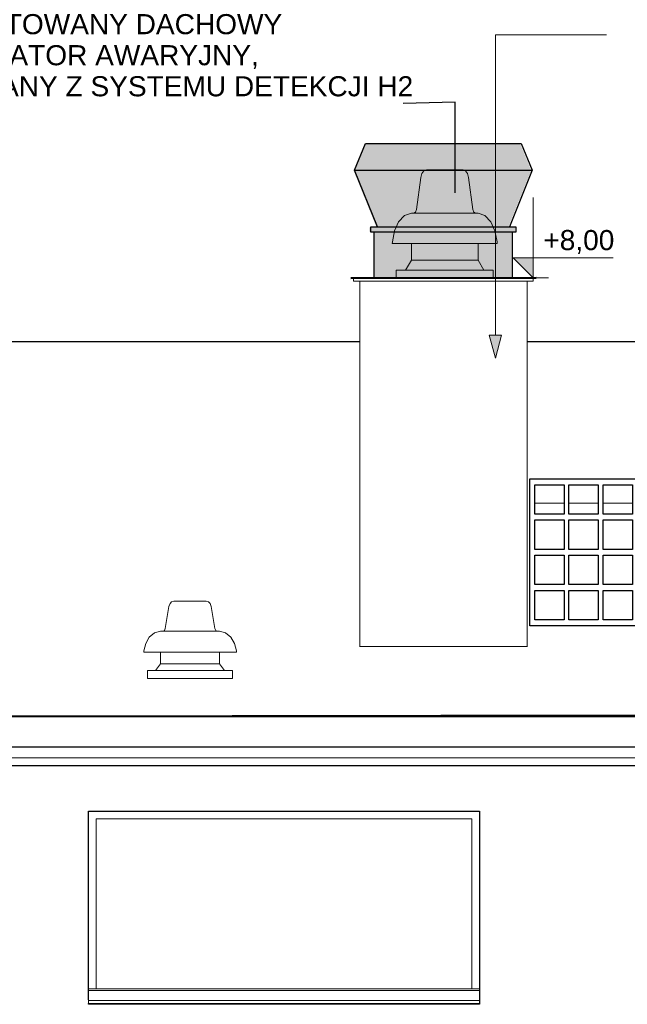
# Model space of a CAD drawing. Header units: centimetres. Extents: x -1412 to 8451, y -353 to 1224.
# Tile 14 of 24: x 2367 to 2760, y 402 to 1040. Entities that reach past the tile are written whole.
import ezdxf

# ---------------------------------------------------------------- set-up
doc = ezdxf.new("R2010")
doc.units = ezdxf.units.CM
doc.header["$MEASUREMENT"] = 0
for name, color, linetype, lineweight in [('0_Nr_pióra__11', 7, 'Continuous', 0), ('199-Z Wymiary i opisy_Nr_pióra__235', 5, 'Continuous', 0), ('280-A Dachy Powłoki_Nr_pióra__13', 7, 'Continuous', 20), ('299-A Wymiary Opisy_Nr_pióra__11', 7, 'Continuous', 0), ('420-K Ściany_Nr_pióra__13', 7, 'Continuous', 25), ('450-K Belki_Nr_pióra__13', 7, 'Continuous', 25), ('520-I Went_Klim_Nr_pióra__12', 7, 'Continuous', 13), ('530 - Rynny i rury spustowe_Nr_pióra__4', 7, 'Continuous', 20), ('Nowe_0_Nr_pióra__13', 7, 'Continuous', 25), ('Nowe_0_Nr_pióra__15', 7, 'Continuous', 50), ('Nowe_199-Z Wymiary i opisy_Nr_pióra__235', 5, 'Continuous', 0), ('Nowe_420 - Wełna mineralna_Nr_pióra__11', 7, 'Continuous', 0), ('Nowe_440-K Słupy stalowe_Nr_pióra__12', 7, 'Continuous', 13), ('Nowe_440-K Słupy stalowe_Nr_pióra__28', 7, 'Continuous', 20), ('Nowe_520-I Went_Klim_Nr_pióra__1', 7, 'Continuous', 20), ('Nowe_Okna Archicada_Nr_pióra__13', 7, 'Continuous', 25), ('Okna Archicada_Nr_pióra__13', 7, 'Continuous', 25), ('Okna Archicada_Nr_pióra__3', 7, 'Continuous', 20)]:
    doc.layers.add(name, color=color, linetype=linetype, lineweight=lineweight)
for name, color, linetype, lineweight, true_color in [('0_Nr_pióra__92', 7, 'Continuous', 20, 0xdfdfdf), ('280-A Dachy Powłoki_Nr_pióra__92', 7, 'Continuous', 20, 0xdfdfdf), ('Okna Archicada_Nr_pióra__49', 7, 'Continuous', 20, 0xcfd8da)]:
    doc.layers.add(name, color=color, linetype=linetype, lineweight=lineweight, true_color=true_color)
for name, color, linetype in [('199-Z Wymiary i opisy', 7, 'Continuous'), ('280-A Dachy Powłoki', 7, 'Continuous'), ('299-A Wymiary Opisy', 7, 'Continuous'), ('420-K Ściany', 7, 'Continuous'), ('520-I Went_Klim', 7, 'Continuous'), ('530 - Rynny i rury spustowe', 7, 'Continuous'), ('Nowe_420 - Wełna mineralna', 7, 'Continuous'), ('Nowe_440-K Słupy stalowe', 7, 'Continuous'), ('Nowe_520-I Went_Klim', 7, 'Continuous'), ('Nowe_Okna Archicada', 7, 'Continuous'), ('Okna Archicada', 7, 'Continuous')]:
    doc.layers.add(name, color=color, linetype=linetype)
doc.styles.add('STYL_AUTOMATYCZNY_1', font='arial.ttf')
doc.dimstyles.new('STYL_AUTOMATYCZNY__3', dxfattribs={"dimtxt": 0.18, "dimasz": 14.592, "dimexe": 0.18, "dimexo": 0.0625, "dimgap": 0, "dimtad": 0, "dimtih": 1, "dimtoh": 1, "dimdec": 4, "dimzin": 0, "dimdsep": 46, "dimcen": 0.09, "dimadec": 0, "dimazin": 0, "dimtfac": 1, "dimtdec": 4, "dimtmove": 0, "dimatfit": 3, "dimldrblk": 'ARROWHEAD_5', "dimfxl": 0, "dimtolj": 1, "dimtzin": 0, "dimarcsym": 0})

# ---------------------------------------------------------------- blocks, each defined once
blk = doc.blocks.new('ElemPrzekroju_100_2', base_point=(4814.55, 72.46))
at = {"layer": '420-K Ściany_Nr_pióra__13', "color": 7, "linetype": 'Continuous', "lineweight": 25}
for p, q in [((2586.82, 831.13), (1745.62, 831.13)), ((3187.41, 831.13), (2695.18, 831.13))]:
    blk.add_line(p, q, dxfattribs=at)
blk = doc.blocks.new('ElemPrzekroju_101_2', base_point=(4814.55, 72.46))
at = {"layer": '280-A Dachy Powłoki_Nr_pióra__13', "color": 7, "linetype": 'Continuous', "lineweight": 25}
blk.add_line((1807.83, 589.16), (4754.62, 589.16), dxfattribs=at)
blk = doc.blocks.new('ElemPrzekroju_118_2', base_point=(4814.55, 72.46))
at = {"layer": '280-A Dachy Powłoki_Nr_pióra__92', "color": 254, "linetype": 'Continuous', "lineweight": 20, "true_color": 0xdfdfdf}
for p, q in [((2719.1, 726.77), (2700.12, 726.77)), ((2741.21, 726.77), (2722.23, 726.77)), ((2763.32, 726.77), (2744.34, 726.77))]:
    blk.add_line(p, q, dxfattribs=at)
blk = doc.blocks.new('ElemPrzekroju_125_2', base_point=(4814.55, 72.46))
at = {"layer": '280-A Dachy Powłoki_Nr_pióra__92', "color": 254, "linetype": 'Continuous', "lineweight": 20, "true_color": 0xdfdfdf}
blk.add_line((4754.61, 592.22), (2369.47, 589.22), dxfattribs=at)
blk = doc.blocks.new('ElemPrzekroju_126_2', base_point=(4814.55, 72.46))
at = {"layer": '530 - Rynny i rury spustowe_Nr_pióra__4', "color": 7, "linetype": 'Continuous', "lineweight": 20}
for p, q in [((4756.41, 568.85), (1807.9, 568.85)), ((4479.23, 561.85), (2081.35, 561.85))]:
    blk.add_line(p, q, dxfattribs=at)
blk = doc.blocks.new('ElemPrzekroju_127_2', base_point=(4814.55, 72.46))
at = {"layer": '420-K Ściany_Nr_pióra__13', "color": 7, "linetype": 'Continuous', "lineweight": 25}
blk.add_line((4479.23, 556.8), (2081.35, 556.8), dxfattribs=at)
blk = doc.blocks.new('ElemPrzekroju_135_2', base_point=(4814.55, 72.46))
at = {"layer": 'Okna Archicada_Nr_pióra__13', "color": 7, "linetype": 'Continuous', "lineweight": 25}
for p, q in [((2411.27, 405.46), (2411.27, 527.46)), ((2411.27, 527.46), (2664.27, 527.46)), ((2664.27, 527.46), (2664.27, 402.46)), ((2411.27, 402.46), (2411.27, 402.89)), ((2664.27, 402.46), (2411.27, 402.46))]:
    blk.add_line(p, q, dxfattribs=at)
at = {"layer": 'Okna Archicada_Nr_pióra__3', "color": 7, "linetype": 'Continuous', "lineweight": 20}
for p, q in [((2411.31, 527.46), (2411.31, 522.46)), ((2411.31, 522.46), (2411.31, 412.46)), ((2416.31, 412.46), (2416.31, 522.46)), ((2416.31, 412.46), (2416.31, 522.46)), ((2416.31, 522.46), (2659.31, 522.46)), ((2659.31, 522.46), (2659.31, 412.46)), ((2411.31, 411.46), (2411.27, 405.46)), ((2411.31, 412.46), (2411.31, 411.46)), ((2411.31, 412.46), (2664.27, 412.46)), ((2411.31, 411.46), (2664.27, 411.46)), ((2411.27, 405.46), (2411.26, 404.89)), ((2411.26, 404.89), (2411.26, 402.89)), ((2411.26, 404.89), (2664.26, 404.89)), ((2411.26, 402.89), (2664.26, 402.89)), ((2411.31, 402.89), (2411.31, 402.46)), ((2664.27, 405.46), (2664.26, 404.89)), ((2664.26, 404.89), (2664.26, 402.89)), ((2664.26, 402.89), (2664.26, 403.89))]:
    blk.add_line(p, q, dxfattribs=at)
at = {"layer": 'Okna Archicada_Nr_pióra__49', "color": 254, "linetype": 'Continuous', "lineweight": 20, "true_color": 0xcfd8da}
blk.add_line((2416.31, 522.46), (2416.31, 412.46), dxfattribs=at)
blk.add_line((2416.31, 522.46), (2416.31, 412.46), dxfattribs=at)
blk = doc.blocks.new('ElemPrzekroju_160_2', base_point=(4814.55, 72.46))
at = {"layer": '0_Nr_pióra__11', "color": 7, "linetype": 'Continuous', "lineweight": 0}
for p, q in [((2467.96, 613.36), (2467.85, 613.37)), ((2470.43, 613.29), (2467.96, 613.36)), ((2473.01, 613.25), (2470.43, 613.29)), ((2474.32, 613.25), (2473.01, 613.25)), ((2475.64, 613.25), (2474.32, 613.25)), ((2478.22, 613.29), (2475.64, 613.25)), ((2478.89, 613.31), (2478.22, 613.29))]:
    blk.add_line(p, q, dxfattribs=at)
blk = doc.blocks.new('ElemPrzekroju_165_2', base_point=(4814.55, 72.46))
at = {"layer": '520-I Went_Klim_Nr_pióra__12', "color": 7, "linetype": 'Continuous', "lineweight": 13}
for p, q in [((2465.1, 662.89), (2464.05, 661.74)), ((2466.57, 663.37), (2465.1, 662.89)), ((2466.57, 663.37), (2466.92, 663.37)), ((2466.92, 663.37), (2467.97, 663.37)), ((2467.97, 663.37), (2469.64, 663.37)), ((2469.64, 663.37), (2471.81, 663.37)), ((2471.81, 663.37), (2474.34, 663.37)), ((2474.34, 663.37), (2477.05, 663.37)), ((2477.05, 663.37), (2479.77, 663.37)), ((2479.77, 663.37), (2482.3, 663.37)), ((2482.3, 663.37), (2484.47, 663.37)), ((2484.47, 663.37), (2486.14, 663.37)), ((2486.14, 663.37), (2487.18, 663.37)), ((2487.18, 663.37), (2487.54, 663.37)), ((2487.54, 663.37), (2489.01, 662.89)), ((2489.01, 662.89), (2490.06, 661.74)), ((2463.38, 659.88), (2460.98, 645.61)), ((2464.05, 661.74), (2463.38, 659.88)), ((2490.06, 661.74), (2490.73, 659.88)), ((2490.73, 659.88), (2493.12, 645.61)), ((2457.96, 643.87), (2454.03, 642.87)), ((2457.96, 643.87), (2458.61, 643.87)), ((2458.61, 643.87), (2460.52, 643.87)), ((2460.41, 644.36), (2459.39, 643.87)), ((2460.98, 645.61), (2460.41, 644.36)), ((2460.52, 643.87), (2463.55, 643.87)), ((2463.55, 643.87), (2467.51, 643.87)), ((2467.51, 643.87), (2472.11, 643.87)), ((2472.11, 643.87), (2477.05, 643.87)), ((2477.05, 643.87), (2481.99, 643.87)), ((2481.99, 643.87), (2486.6, 643.87)), ((2486.6, 643.87), (2490.55, 643.87)), ((2490.55, 643.87), (2493.59, 643.87)), ((2493.12, 645.61), (2493.7, 644.36)), ((2493.59, 643.87), (2495.49, 643.87)), ((2493.7, 644.36), (2494.72, 643.87)), ((2495.49, 643.87), (2496.14, 643.87)), ((2496.14, 643.87), (2500.07, 642.87)), ((2450.62, 640), (2448.32, 635.97)), ((2454.03, 642.87), (2450.62, 640)), ((2500.07, 642.87), (2503.48, 640)), ((2503.48, 640), (2505.79, 635.97)), ((2447.12, 631.11), (2447.05, 630.37)), ((2448.32, 635.97), (2447.12, 631.11)), ((2505.79, 635.97), (2506.98, 631.11)), ((2506.98, 631.11), (2507.05, 630.37)), ((2447.05, 630.37), (2448.08, 630.37)), ((2448.08, 630.37), (2451.07, 630.37)), ((2451.07, 630.37), (2455.84, 630.37)), ((2455.84, 630.37), (2462.05, 630.37)), ((2457.96, 630.37), (2457.96, 622.87)), ((2462.05, 630.37), (2469.29, 630.37)), ((2469.29, 630.37), (2477.05, 630.37)), ((2477.05, 630.37), (2484.82, 630.37)), ((2484.82, 630.37), (2492.05, 630.37)), ((2492.05, 630.37), (2498.27, 630.37)), ((2496.14, 630.37), (2496.14, 622.87)), ((2498.27, 630.37), (2503.03, 630.37)), ((2503.03, 630.37), (2506.03, 630.37)), ((2506.03, 630.37), (2507.05, 630.37)), ((2449.55, 618.37), (2504.55, 618.37)), ((2449.55, 613.37), (2449.55, 618.37)), ((2457.96, 622.87), (2454.69, 618.37)), ((2457.96, 622.87), (2458.61, 622.87)), ((2458.61, 622.87), (2460.52, 622.87)), ((2460.52, 622.87), (2463.55, 622.87)), ((2463.55, 622.87), (2467.51, 622.87)), ((2467.51, 622.87), (2472.11, 622.87)), ((2472.11, 622.87), (2477.05, 622.87)), ((2477.05, 622.87), (2481.99, 622.87)), ((2481.99, 622.87), (2486.6, 622.87)), ((2486.6, 622.87), (2490.55, 622.87)), ((2490.55, 622.87), (2493.59, 622.87)), ((2493.59, 622.87), (2495.49, 622.87)), ((2495.49, 622.87), (2496.14, 622.87)), ((2496.14, 622.87), (2499.42, 618.37)), ((2504.55, 613.37), (2504.55, 618.37)), ((2449.55, 613.37), (2504.55, 613.37))]:
    blk.add_line(p, q, dxfattribs=at)
blk = doc.blocks.new('ElemPrzekroju_171_2', base_point=(4814.55, 72.46))
at = {"layer": 'Nowe_Okna Archicada_Nr_pióra__13', "color": 7, "linetype": 'Continuous', "lineweight": 25}
for p, q in [((2697.03, 647.46), (2697.03, 742.46)), ((2697.03, 742.46), (2877.03, 742.46)), ((2877.01, 742.46), (2877.01, 647.46)), ((2877.03, 742.46), (2877.03, 647.46)), ((2700.12, 719.66), (2700.12, 738.66)), ((2700.12, 738.66), (2719.12, 738.66)), ((2719.1, 738.66), (2719.1, 719.66)), ((2719.12, 738.66), (2719.12, 719.66)), ((2722.23, 719.66), (2722.23, 738.66)), ((2722.23, 738.66), (2741.23, 738.66)), ((2741.21, 738.66), (2741.21, 719.66)), ((2741.23, 738.66), (2741.23, 719.66)), ((2744.34, 719.66), (2744.34, 738.66)), ((2744.34, 738.66), (2763.34, 738.66)), ((2763.32, 738.66), (2763.32, 719.66)), ((2763.34, 738.66), (2763.34, 719.66)), ((2766.45, 719.66), (2766.45, 738.66)), ((2766.45, 738.66), (2785.45, 738.66)), ((2785.43, 738.66), (2785.43, 719.66)), ((2785.45, 738.66), (2785.45, 719.66)), ((2807.56, 738.66), (2788.56, 738.66)), ((2788.56, 738.66), (2788.56, 719.66)), ((2807.54, 719.66), (2807.54, 738.66)), ((2807.56, 719.66), (2807.56, 738.66)), ((2829.67, 738.66), (2810.67, 738.66)), ((2810.67, 738.66), (2810.67, 719.66)), ((2829.65, 719.66), (2829.65, 738.66)), ((2829.67, 719.66), (2829.67, 738.66)), ((2851.79, 738.66), (2832.79, 738.66)), ((2832.79, 738.66), (2832.79, 719.66)), ((2851.76, 719.66), (2851.76, 738.66)), ((2851.79, 719.66), (2851.79, 738.66)), ((2873.9, 738.66), (2854.9, 738.66)), ((2854.9, 738.66), (2854.9, 719.66)), ((2873.87, 719.66), (2873.87, 738.66)), ((2873.9, 719.66), (2873.9, 738.66)), ((2719.12, 719.66), (2700.12, 719.66)), ((2700.12, 696.86), (2700.12, 715.86)), ((2700.12, 715.86), (2719.12, 715.86)), ((2719.1, 715.86), (2719.1, 696.86)), ((2719.12, 715.86), (2719.12, 696.86)), ((2741.23, 719.66), (2722.23, 719.66)), ((2722.23, 696.86), (2722.23, 715.86)), ((2722.23, 715.86), (2741.23, 715.86)), ((2741.21, 715.86), (2741.21, 696.86)), ((2741.23, 715.86), (2741.23, 696.86)), ((2763.34, 719.66), (2744.34, 719.66)), ((2744.34, 696.86), (2744.34, 715.86)), ((2744.34, 715.86), (2763.34, 715.86)), ((2763.32, 715.86), (2763.32, 696.86)), ((2763.34, 715.86), (2763.34, 696.86)), ((2785.45, 719.66), (2766.45, 719.66)), ((2766.45, 696.86), (2766.45, 715.86)), ((2766.45, 715.86), (2785.45, 715.86)), ((2785.43, 715.86), (2785.43, 696.86)), ((2785.45, 715.86), (2785.45, 696.86)), ((2788.56, 719.66), (2807.56, 719.66)), ((2807.56, 715.86), (2788.56, 715.86)), ((2788.56, 715.86), (2788.56, 696.86)), ((2807.54, 696.86), (2807.54, 715.86)), ((2807.56, 696.86), (2807.56, 715.86)), ((2810.67, 719.66), (2829.67, 719.66)), ((2829.67, 715.86), (2810.67, 715.86)), ((2810.67, 715.86), (2810.67, 696.86)), ((2829.65, 696.86), (2829.65, 715.86)), ((2829.67, 696.86), (2829.67, 715.86)), ((2832.79, 719.66), (2851.79, 719.66)), ((2851.79, 715.86), (2832.79, 715.86)), ((2832.79, 715.86), (2832.79, 696.86)), ((2851.76, 696.86), (2851.76, 715.86)), ((2851.79, 696.86), (2851.79, 715.86)), ((2854.9, 719.66), (2873.9, 719.66)), ((2873.9, 715.86), (2854.9, 715.86)), ((2854.9, 715.86), (2854.9, 696.86)), ((2873.87, 696.86), (2873.87, 715.86)), ((2873.9, 696.86), (2873.9, 715.86)), ((2719.12, 696.86), (2700.12, 696.86)), ((2741.23, 696.86), (2722.23, 696.86)), ((2763.34, 696.86), (2744.34, 696.86)), ((2785.45, 696.86), (2766.45, 696.86)), ((2788.56, 696.86), (2807.56, 696.86)), ((2810.67, 696.86), (2829.67, 696.86)), ((2832.79, 696.86), (2851.79, 696.86)), ((2854.9, 696.86), (2873.9, 696.86)), ((2700.12, 674.06), (2700.12, 693.06)), ((2700.12, 693.06), (2719.12, 693.06)), ((2719.1, 693.06), (2719.1, 674.06)), ((2719.12, 693.06), (2719.12, 674.06)), ((2722.23, 674.06), (2722.23, 693.06)), ((2722.23, 693.06), (2741.23, 693.06)), ((2741.21, 693.06), (2741.21, 674.06)), ((2741.23, 693.06), (2741.23, 674.06)), ((2744.34, 674.06), (2744.34, 693.06)), ((2744.34, 693.06), (2763.34, 693.06)), ((2763.32, 693.06), (2763.32, 674.06)), ((2763.34, 693.06), (2763.34, 674.06)), ((2766.45, 674.06), (2766.45, 693.06)), ((2766.45, 693.06), (2785.45, 693.06)), ((2785.43, 693.06), (2785.43, 674.06)), ((2785.45, 693.06), (2785.45, 674.06)), ((2807.56, 693.06), (2788.56, 693.06)), ((2788.56, 693.06), (2788.56, 674.06)), ((2807.54, 674.06), (2807.54, 693.06)), ((2807.56, 674.06), (2807.56, 693.06)), ((2829.67, 693.06), (2810.67, 693.06)), ((2810.67, 693.06), (2810.67, 674.06)), ((2829.65, 674.06), (2829.65, 693.06)), ((2829.67, 674.06), (2829.67, 693.06)), ((2851.79, 693.06), (2832.79, 693.06)), ((2832.79, 693.06), (2832.79, 674.06)), ((2851.76, 674.06), (2851.76, 693.06)), ((2851.79, 674.06), (2851.79, 693.06)), ((2873.9, 693.06), (2854.9, 693.06)), ((2854.9, 693.06), (2854.9, 674.06)), ((2873.87, 674.06), (2873.87, 693.06)), ((2873.9, 674.06), (2873.9, 693.06)), ((2719.12, 674.06), (2700.12, 674.06)), ((2700.12, 651.26), (2700.12, 670.26)), ((2700.12, 670.26), (2719.12, 670.26)), ((2719.1, 670.26), (2719.1, 651.26)), ((2719.12, 670.26), (2719.12, 651.26)), ((2741.23, 674.06), (2722.23, 674.06)), ((2722.23, 651.26), (2722.23, 670.26)), ((2722.23, 670.26), (2741.23, 670.26)), ((2741.21, 670.26), (2741.21, 651.26)), ((2741.23, 670.26), (2741.23, 651.26)), ((2763.34, 674.06), (2744.34, 674.06)), ((2744.34, 651.26), (2744.34, 670.26)), ((2744.34, 670.26), (2763.34, 670.26)), ((2763.32, 670.26), (2763.32, 651.26)), ((2763.34, 670.26), (2763.34, 651.26)), ((2785.45, 674.06), (2766.45, 674.06)), ((2766.45, 651.26), (2766.45, 670.26)), ((2766.45, 670.26), (2785.45, 670.26)), ((2785.43, 670.26), (2785.43, 651.26)), ((2785.45, 670.26), (2785.45, 651.26)), ((2788.56, 674.06), (2807.56, 674.06)), ((2807.56, 670.26), (2788.56, 670.26)), ((2788.56, 670.26), (2788.56, 651.26)), ((2807.54, 651.26), (2807.54, 670.26)), ((2807.56, 651.26), (2807.56, 670.26)), ((2810.67, 674.06), (2829.67, 674.06)), ((2829.67, 670.26), (2810.67, 670.26)), ((2810.67, 670.26), (2810.67, 651.26)), ((2829.65, 651.26), (2829.65, 670.26)), ((2829.67, 651.26), (2829.67, 670.26)), ((2832.79, 674.06), (2851.79, 674.06)), ((2851.79, 670.26), (2832.79, 670.26)), ((2832.79, 670.26), (2832.79, 651.26)), ((2851.76, 651.26), (2851.76, 670.26)), ((2851.79, 651.26), (2851.79, 670.26)), ((2854.9, 674.06), (2873.9, 674.06)), ((2873.9, 670.26), (2854.9, 670.26)), ((2854.9, 670.26), (2854.9, 651.26)), ((2873.87, 651.26), (2873.87, 670.26)), ((2873.9, 651.26), (2873.9, 670.26)), ((2719.12, 651.26), (2700.12, 651.26)), ((2741.23, 651.26), (2722.23, 651.26)), ((2763.34, 651.26), (2744.34, 651.26)), ((2785.45, 651.26), (2766.45, 651.26)), ((2788.56, 651.26), (2807.56, 651.26)), ((2810.67, 651.26), (2829.67, 651.26)), ((2832.79, 651.26), (2851.79, 651.26)), ((2854.9, 651.26), (2873.9, 651.26)), ((2877.03, 647.46), (2697.03, 647.46))]:
    blk.add_line(p, q, dxfattribs=at)
blk = doc.blocks.new('ElemPrzekroju_173_2', base_point=(4814.55, 72.46))
at = {"layer": 'Nowe_520-I Went_Klim_Nr_pióra__1', "color": 7, "linetype": 'Continuous', "lineweight": 20}
for p, q in [((2626.37, 937.42), (2623.67, 916.81)), ((2627.13, 940.11), (2626.37, 937.42)), ((2628.32, 941.77), (2627.13, 940.11)), ((2629.98, 942.46), (2628.32, 941.77)), ((2629.98, 942.46), (2630.38, 942.46)), ((2630.38, 942.46), (2631.57, 942.46)), ((2631.57, 942.46), (2633.45, 942.46)), ((2633.45, 942.46), (2635.91, 942.46)), ((2635.91, 942.46), (2638.77, 942.46)), ((2638.77, 942.46), (2641.84, 942.46)), ((2641.84, 942.46), (2644.91, 942.46)), ((2644.91, 942.46), (2647.77, 942.46)), ((2647.77, 942.46), (2650.23, 942.46)), ((2650.23, 942.46), (2652.11, 942.46)), ((2652.11, 942.46), (2653.3, 942.46)), ((2653.3, 942.46), (2653.7, 942.46)), ((2653.7, 942.46), (2655.36, 941.77)), ((2655.36, 941.77), (2656.55, 940.11)), ((2656.55, 940.11), (2657.31, 937.42)), ((2657.31, 937.42), (2660.01, 916.81)), ((2615.81, 912.85), (2611.95, 908.7)), ((2620.25, 914.3), (2615.81, 912.85)), ((2620.25, 914.3), (2620.99, 914.3)), ((2620.99, 914.3), (2623.14, 914.3)), ((2623.02, 915), (2621.86, 914.3)), ((2623.67, 916.81), (2623.02, 915)), ((2623.14, 914.3), (2626.57, 914.3)), ((2626.57, 914.3), (2631.05, 914.3)), ((2631.05, 914.3), (2636.25, 914.3)), ((2636.25, 914.3), (2641.84, 914.3)), ((2641.84, 914.3), (2647.43, 914.3)), ((2647.43, 914.3), (2652.63, 914.3)), ((2652.63, 914.3), (2657.11, 914.3)), ((2657.11, 914.3), (2660.54, 914.3)), ((2660.01, 916.81), (2660.66, 915)), ((2660.54, 914.3), (2662.69, 914.3)), ((2660.66, 915), (2661.82, 914.3)), ((2662.69, 914.3), (2663.43, 914.3)), ((2663.43, 914.3), (2667.87, 912.85)), ((2667.87, 912.85), (2671.73, 908.7)), ((2611.95, 908.7), (2609.34, 902.89)), ((2671.73, 908.7), (2674.34, 902.89)), ((2609.34, 902.89), (2607.99, 895.87)), ((2674.34, 902.89), (2675.68, 895.87)), ((2607.99, 895.87), (2607.91, 894.8)), ((2607.91, 894.8), (2609.07, 894.8)), ((2609.07, 894.8), (2612.46, 894.8)), ((2612.46, 894.8), (2617.85, 894.8)), ((2617.85, 894.8), (2624.88, 894.8)), ((2620.25, 894.8), (2620.25, 883.96)), ((2624.88, 894.8), (2633.06, 894.8)), ((2633.06, 894.8), (2641.84, 894.8)), ((2641.84, 894.8), (2650.62, 894.8)), ((2650.62, 894.8), (2658.8, 894.8)), ((2658.8, 894.8), (2665.83, 894.8)), ((2663.43, 894.8), (2663.43, 883.96)), ((2665.83, 894.8), (2671.22, 894.8)), ((2671.22, 894.8), (2674.61, 894.8)), ((2674.61, 894.8), (2675.76, 894.8)), ((2675.68, 895.87), (2675.76, 894.8)), ((2620.25, 883.96), (2616.55, 877.46)), ((2620.25, 883.96), (2620.99, 883.96)), ((2620.99, 883.96), (2623.14, 883.96)), ((2623.14, 883.96), (2626.57, 883.96)), ((2626.57, 883.96), (2631.05, 883.96)), ((2631.05, 883.96), (2636.25, 883.96)), ((2636.25, 883.96), (2641.84, 883.96)), ((2641.84, 883.96), (2647.43, 883.96)), ((2647.43, 883.96), (2652.63, 883.96)), ((2652.63, 883.96), (2657.11, 883.96)), ((2657.11, 883.96), (2660.54, 883.96)), ((2660.54, 883.96), (2662.69, 883.96)), ((2662.69, 883.96), (2663.43, 883.96)), ((2663.43, 883.96), (2667.13, 877.46)), ((2610.41, 877.46), (2673.26, 877.46)), ((2610.41, 872.46), (2610.41, 877.46)), ((2673.26, 872.46), (2673.26, 877.46))]:
    blk.add_line(p, q, dxfattribs=at)
blk = doc.blocks.new('ElemPrzekroju_221_2', base_point=(4814.55, 72.46))
at = {"layer": 'Nowe_440-K Słupy stalowe_Nr_pióra__12', "color": 7, "linetype": 'Continuous', "lineweight": 13}
for p, q in [((2582.82, 872.46), (2699.18, 872.46)), ((2582.82, 870.46), (2582.82, 872.46)), ((2582.82, 870.46), (2699.18, 870.46)), ((2699.18, 870.46), (2699.18, 872.46))]:
    blk.add_line(p, q, dxfattribs=at)
blk = doc.blocks.new('ElemPrzekroju_222_2', base_point=(4814.55, 72.46))
at = {"layer": 'Nowe_420 - Wełna mineralna_Nr_pióra__11', "color": 7, "linetype": 'Continuous', "lineweight": 0}
for p, q in [((2586.82, 633.97), (2586.82, 870.46)), ((2596.82, 633.97), (2586.82, 633.97)), ((2586.82, 633.69), (2586.82, 633.97)), ((2596.82, 633.97), (2596.82, 633.69))]:
    blk.add_line(p, q, dxfattribs=at)
blk = doc.blocks.new('ElemPrzekroju_223_2', base_point=(4814.55, 72.46))
at = {"layer": 'Nowe_420 - Wełna mineralna_Nr_pióra__11', "color": 7, "linetype": 'Continuous', "lineweight": 0}
for p, q in [((2695.18, 870.46), (2695.18, 633.97)), ((2695.18, 633.97), (2685.18, 633.97)), ((2695.18, 633.97), (2695.18, 633.7))]:
    blk.add_line(p, q, dxfattribs=at)
blk = doc.blocks.new('ElemPrzekroju_224_2', base_point=(4814.55, 72.46))
at = {"layer": 'Nowe_420 - Wełna mineralna_Nr_pióra__11', "color": 7, "linetype": 'Continuous', "lineweight": 0}
blk.add_line((2596.82, 633.97), (2685.18, 633.97), dxfattribs=at)
blk = doc.blocks.new('ElemPrzekroju_225_2', base_point=(4814.55, 72.46))
at = {"layer": 'Nowe_440-K Słupy stalowe_Nr_pióra__28', "color": 7, "linetype": 'Continuous', "lineweight": 20}
for p, q in [((2598.68, 633.67), (2598.68, 633.97)), ((2603.88, 633.67), (2603.88, 633.97))]:
    blk.add_line(p, q, dxfattribs=at)
blk = doc.blocks.new('ElemPrzekroju_226_2', base_point=(4814.55, 72.46))
at = {"layer": 'Nowe_440-K Słupy stalowe_Nr_pióra__28', "color": 7, "linetype": 'Continuous', "lineweight": 20}
for p, q in [((2680.37, 633.68), (2680.37, 633.97)), ((2685.57, 633.68), (2685.57, 633.97))]:
    blk.add_line(p, q, dxfattribs=at)
blk = doc.blocks.new('Linia_1_2', base_point=(2674.65, 820.46))
at = {"layer": '199-Z Wymiary i opisy_Nr_pióra__235', "linetype": 'Continuous', "lineweight": 0}
blk.add_hatch(color=5, dxfattribs=at).paths.add_polyline_path([(2674.65, 820.46), (2678.65, 835.39), (2670.65, 835.39)])
at = {"layer": '199-Z Wymiary i opisy_Nr_pióra__235', "color": 5, "linetype": 'Continuous', "lineweight": 0}
for p, q in [((2674.65, 835.39), (2674.65, 1029.81)), ((2670.65, 835.39), (2678.65, 835.39)), ((2674.65, 820.46), (2670.65, 835.39)), ((2674.65, 820.46), (2678.65, 835.39))]:
    blk.add_line(p, q, dxfattribs=at)
blk = doc.blocks.new('Wymiary_15_2', base_point=(2699.18, 872.46))
at = {"layer": '299-A Wymiary Opisy_Nr_pióra__11', "linetype": 'Continuous', "lineweight": 0}
blk.add_hatch(color=7, dxfattribs=at).paths.add_polyline_path([(2699.18, 872.46), (2699.18, 885.46), (2686.18, 885.46)])
at = {"layer": '299-A Wymiary Opisy_Nr_pióra__11', "color": 7, "linetype": 'Continuous', "lineweight": 0}
for p, q in [((2699.18, 872.46), (2699.18, 924.46)), ((2699.18, 872.46), (2686.18, 885.46)), ((2686.18, 885.46), (2699.18, 885.46)), ((2699.18, 885.46), (2750.79, 885.46)), ((2699.18, 872.46), (2689.43, 872.46)), ((2699.18, 872.46), (2708.93, 872.46))]:
    blk.add_line(p, q, dxfattribs=at)
at = {"layer": '299-A Wymiary Opisy_Nr_pióra__11', "color": 7, "lineweight": 0, "insert": (2705.68, 888.06), "char_height": 13, "attachment_point": 7, "style": 'STYL_AUTOMATYCZNY_1'}
blk.add_mtext('\\A1;{\\pql;\\fArial|b0|i0|c238|p0;\\W1.000000;+8,00}', dxfattribs=at)
blk = doc.blocks.new('ARROWHEAD_5')
at = {"linetype": 'Continuous', "lineweight": 0}
blk.add_hatch(color=0, dxfattribs=at).paths.add_polyline_path([(-1, 0.2679), (0, 0), (-1, -0.2679)])
at = {"color": 0, "linetype": 'Continuous', "lineweight": 0}
blk.add_line((0, 0), (-1, 0), dxfattribs=at)

msp = doc.modelspace()

# ---------------------------------------------------------------- hatches: boundary and pattern name
at = {"layer": '0_Nr_pióra__92', "linetype": 'Continuous', "lineweight": 20, "true_color": 0xdfdfdf}
for points in [[(2697.79, 942.05), (2690.63, 959.35), (2589.97, 959.35), (2582.81, 942.05)], [(2582.81, 942.05), (2597.57, 905.5), (2683.04, 905.5), (2697.79, 942.05)], [(2593.15, 905.28), (2687.39, 905.28), (2687.39, 902.35), (2593.15, 902.35)], [(2685.05, 902.35), (2595.85, 902.35), (2595.85, 872.4), (2685.05, 872.4)]]:
    msp.add_hatch(color=254, dxfattribs=at).paths.add_polyline_path(points)

# ---------------------------------------------------------------- linework, layer by layer
at = {"layer": '199-Z Wymiary i opisy_Nr_pióra__235', "color": 5, "linetype": 'Continuous', "lineweight": 0}
msp.add_line((2674.65, 1029.81), (2746.62, 1029.81), dxfattribs=at)
at = {"layer": '450-K Belki_Nr_pióra__13', "color": 7, "linetype": 'Continuous', "lineweight": 25}
for p, q in [((4756.41, 588.53), (1807.7, 588.53)), ((4756.41, 568.85), (1807.7, 568.85))]:
    msp.add_line(p, q, dxfattribs=at)
at = {"layer": 'Nowe_0_Nr_pióra__13', "color": 7, "linetype": 'Continuous', "lineweight": 25}
for p, q in [((2583.51, 942.11), (2590.67, 959.41)), ((2590.67, 959.41), (2691.33, 959.41)), ((2691.33, 959.41), (2698.49, 942.11)), ((2598.27, 905.56), (2583.51, 942.11)), ((2583.51, 942.11), (2698.49, 942.11)), ((2698.49, 942.11), (2683.74, 905.56)), ((2688.08, 905.35), (2593.85, 905.35)), ((2593.85, 905.35), (2593.85, 902.41)), ((2688.08, 902.41), (2688.08, 905.35)), ((2593.85, 902.41), (2688.08, 902.41)), ((2596.2, 872.42), (2596.2, 902.41)), ((2685.75, 872.42), (2685.75, 902.41))]:
    msp.add_line(p, q, dxfattribs=at)
at = {"layer": 'Nowe_0_Nr_pióra__15', "color": 7, "linetype": 'Continuous', "lineweight": 50}
msp.add_line((2581, 872.41), (2701, 872.51), dxfattribs=at)

# ---------------------------------------------------------------- block references
at = {"lineweight": 0}
msp.add_blockref('ElemPrzekroju_160_2', (4814.55, 72.46), dxfattribs=at)
at = {"layer": '199-Z Wymiary i opisy', "color": 5, "linetype": 'Continuous', "lineweight": 0}
msp.add_blockref('Linia_1_2', (2674.65, 820.46), dxfattribs=at)
at = {"layer": '280-A Dachy Powłoki', "lineweight": 0}
for name in ['ElemPrzekroju_118_2', 'ElemPrzekroju_101_2', 'ElemPrzekroju_125_2']:
    msp.add_blockref(name, (4814.55, 72.46), dxfattribs=at)
at = {"layer": '299-A Wymiary Opisy', "color": 7, "linetype": 'Continuous', "lineweight": 0}
msp.add_blockref('Wymiary_15_2', (2699.18, 872.46), dxfattribs=at)
at = {"layer": '420-K Ściany', "lineweight": 0}
for name in ['ElemPrzekroju_100_2', 'ElemPrzekroju_127_2']:
    msp.add_blockref(name, (4814.55, 72.46), dxfattribs=at)
at = {"layer": '520-I Went_Klim', "lineweight": 0}
msp.add_blockref('ElemPrzekroju_165_2', (4814.55, 72.46), dxfattribs=at)
at = {"layer": '530 - Rynny i rury spustowe', "lineweight": 0}
msp.add_blockref('ElemPrzekroju_126_2', (4814.55, 72.46), dxfattribs=at)
at = {"layer": 'Nowe_420 - Wełna mineralna', "lineweight": 0}
for name in ['ElemPrzekroju_222_2', 'ElemPrzekroju_223_2', 'ElemPrzekroju_224_2']:
    msp.add_blockref(name, (4814.55, 72.46), dxfattribs=at)
at = {"layer": 'Nowe_440-K Słupy stalowe', "lineweight": 0}
for name in ['ElemPrzekroju_221_2', 'ElemPrzekroju_225_2', 'ElemPrzekroju_226_2']:
    msp.add_blockref(name, (4814.55, 72.46), dxfattribs=at)
at = {"layer": 'Nowe_520-I Went_Klim', "lineweight": 0}
msp.add_blockref('ElemPrzekroju_173_2', (4814.55, 72.46), dxfattribs=at)
at = {"layer": 'Nowe_Okna Archicada', "lineweight": 0}
msp.add_blockref('ElemPrzekroju_171_2', (4814.55, 72.46), dxfattribs=at)
at = {"layer": 'Okna Archicada', "lineweight": 0}
msp.add_blockref('ElemPrzekroju_135_2', (4814.55, 72.46), dxfattribs=at)

# ---------------------------------------------------------------- texts
at = {"layer": 'Nowe_199-Z Wymiary i opisy_Nr_pióra__235', "color": 5, "linetype": 'Continuous', "lineweight": 0, "insert": (2284.45, 986.17), "char_height": 13, "attachment_point": 7, "line_spacing_factor": 0.927264, "style": 'STYL_AUTOMATYCZNY_1'}
msp.add_mtext('\\A1;{\\pql;\\fArial|b0|i0|c238|p0;\\W1.000000;PROJEKTOWANY DACHOWY \\P\\pql;\\fArial|b0|i0|c238|p0;\\W1.000000;WENTYLATOR AWARYJNY, \\P\\pql;\\fArial|b0|i0|c238|p0;\\W1.000000;ZAŁĄCZANY Z SYSTEMU DETEKCJI H2}', dxfattribs=at)

# ---------------------------------------------------------------- leaders
at = {"layer": 'Nowe_199-Z Wymiary i opisy_Nr_pióra__235', "color": 5, "linetype": 'Continuous', "lineweight": 0, "annotation_type": 0, "has_hookline": 1, "hookline_direction": 1, "text_width": 335.46}
msp.add_leader([(2648.65, 927.46), (2648.65, 986.17), (2615, 985.45)], dimstyle='STYL_AUTOMATYCZNY__3', dxfattribs=at)

doc.saveas('drawing.dxf')
